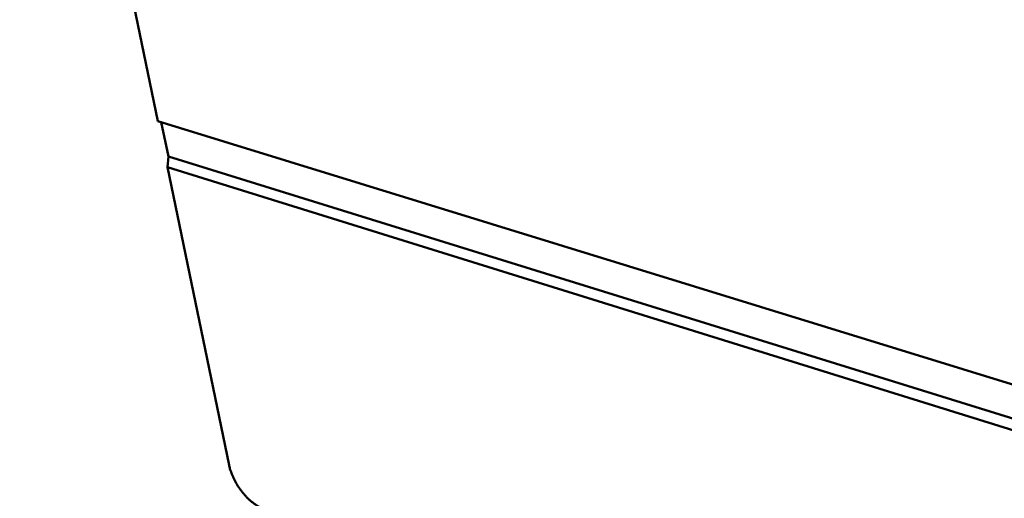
# Model space of a CAD drawing. Header units: inches. Extents: x 1.3 to 22.7, y 0.2 to 18.2.
# Tile 14 of 65: x 1.4 to 2.6, y 14.3 to 14.9. Entities that reach past the tile are written whole.
import ezdxf

# ---------------------------------------------------------------- set-up
doc = ezdxf.new("R2010")
doc.units = ezdxf.units.IN
doc.header["$LTSCALE"] = 0.833333
doc.header["$MEASUREMENT"] = 0
doc.layers.add('Visible (ANSI)', color=7, linetype='Continuous', lineweight=50)

msp = doc.modelspace()

# ---------------------------------------------------------------- linework, layer by layer
at = {"layer": 'Visible (ANSI)'}
for p, q in [((1.55338, 14.75325), (1.37953, 15.59238)), ((1.55338, 14.75325), (3.43393, 14.17273)), ((1.56676, 14.70853), (1.55778, 14.7519)), ((1.56545, 14.69501), (1.56676, 14.70853)), ((3.45801, 14.12107), (1.56676, 14.70853)), ((3.44285, 14.11062), (1.56545, 14.69501)), ((1.64322, 14.31966), (1.56545, 14.69501))]:
    msp.add_line(p, q, dxfattribs=at)
at = {"layer": 'Visible (ANSI)', "flags": 128}
msp.add_lwpolyline([(1.6881, 14.26391, -0.016301), (1.68434, 14.26535, -0.030191), (1.68239, 14.2663, -0.0038123), (1.67768, 14.26903, -0.0160904), (1.67659, 14.26971, -0.01314), (1.67358, 14.27188, -0.0139629), (1.67086, 14.27406, -0.0119565), (1.66796, 14.27664, -0.0125027), (1.66532, 14.27924, -0.011253), (1.66262, 14.28216, -0.0115678), (1.66013, 14.28512, -0.0109508), (1.65768, 14.28831, -0.0110626), (1.6554, 14.29157, -0.0110161), (1.65326, 14.29493, -0.0109355), (1.65125, 14.29841, -0.0114547), (1.64946, 14.30187, -0.0111742), (1.64778, 14.30549, -0.0123116), (1.64733, 14.30659, -0.0022813), (1.64508, 14.31263, -0.0232015), (1.64432, 14.31505, -0.0124296), (1.64322, 14.31966)], format="xyb", dxfattribs=at)

doc.saveas('drawing.dxf')
